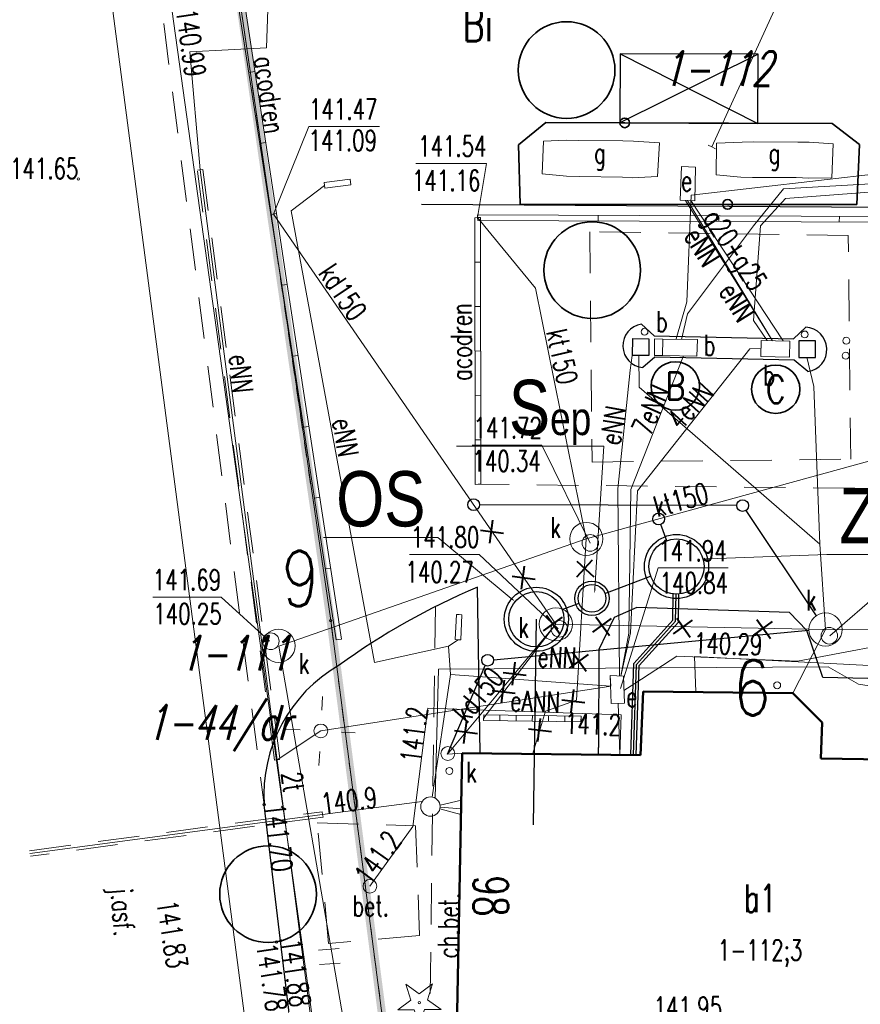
# Model space of a CAD drawing. Header units: feet. Extents: x 7588777 to 15179262, y 5780090 to 11560165.
# Tile 29 of 36: x 14139035 to 14139066, y 11498699 to 11498734. Entities that reach past the tile are written whole.
import ezdxf
from ezdxf import colors
from ezdxf.entities.mleader import LeaderData, LeaderLine
from ezdxf.enums import TextEntityAlignment as Align
from ezdxf.math import Vec2, Vec3

# ---------------------------------------------------------------- set-up
doc = ezdxf.new("R2010")
doc.units = ezdxf.units.FT
doc.header["$MEASUREMENT"] = 0
for name, pattern in [('1', [0]), ('3_EGBU_A', [0]), ('4', [2.5, 1.5, -1]), ('DASHED2', [0.375, 0.25, -0.125]), ('EGDE', [0]), ('EGUG', [1, 0.5, -0.5])]:
    doc.linetypes.add(name, pattern=pattern)
doc.layers.get('0').update_dxf_attribs({"color": 250, "linetype": 'CONTINUOUS', "lineweight": 100})
for name, color, linetype, lineweight in [('__PROJ_DR_wpusty', 7, 'CONTINUOUS', 18), ('_opis znaczniki', 7, 'CONTINUOUS', 35), ('_por', 8, 'CONTINUOUS', 25), ('_Selinar_ZZSanitarna', 42, 'CONTINUOUS', 25), ('ZZDeszczowa', 92, 'CONTINUOUS', 30), ('ZZSanitarna', 42, 'CONTINUOUS', 30)]:
    doc.layers.add(name, color=color, linetype=linetype, lineweight=lineweight)
doc.layers.add('_granica', color=7, linetype='CONTINUOUS')
for name, color, linetype, lineweight, transparency in [('Dzialki', 7, 'EGDE', 18, 0.7), ('EADTD_T_1_a', 7, 'CONTINUOUS', 25, 0.7), ('EBTPO_L_4', 7, '1', 18, 0.7), ('EBUPP_L_4', 7, '4', 18, 0.7), ('EBUTN_T_0', 7, 'CONTINUOUS', 0, 0.7), ('EGBB_E_T_0', 7, 'CONTINUOUS', 25, 0.7), ('EGBB_L_0', 7, '3_EGBU_A', 50, 0.7), ('EUZF_T_0', 54, 'CONTINUOUS', 25, 0.7), ('FUNKCJE_MZ_T_0', 7, 'CONTINUOUS', 18, 0.7), ('KAN', 42, 'CONTINUOUS', 30, 0.7), ('Numery_dzialek', 7, 'CONTINUOUS', 9, 0.7), ('Numery_uzytkow', 3, 'CONTINUOUS', 9, 0.7), ('Punkty', 7, 'CONTINUOUS', 18, 0.7), ('SDROK_T_0', 7, 'CONTINUOUS', 18, 0.7), ('SDROK_T_2', 7, 'CONTINUOUS', 18, 0.7), ('SDRPK_L_0', 7, '1', 25, 0.7), ('SDRPK_L_2', 7, '4', 18, 0.7), ('SZAPM_T_0', 7, 'CONTINUOUS', 18, 0.7), ('SZOPO_L_0', 7, 'CONTINUOUS', 35, 0.7), ('SZZPZ_T_0', 3, 'CONTINUOUS', 18, 0.7), ('SZZPZ_T_4', 3, 'CONTINUOUS', 18, 0.7), ('UEEOAN_T_0', 1, 'CONTINUOUS', 18, 0.7), ('UEEOCN_T_0', 1, 'CONTINUOUS', 18, 0.7), ('UEEOON_T_0', 1, 'CONTINUOUS', 18, 0.7), ('UEEPAN_L_0', 1, '1', 18, 0.7), ('UEEPAN_T_0', 1, 'CONTINUOUS', 18, 0.7), ('UEEPAN_T_3', 1, 'CONTINUOUS', 18, 0.7), ('UEEPBN_L_0', 1, '4', 18, 0.7), ('UEEPON_L_0', 1, '1', 18, 0.7), ('UGGOON_S_T_0', 52, 'CONTINUOUS', 18, 0.7), ('UGGPAN_S_L_0', 52, '1', 18, 0.7), ('UGGPAN_S_T_0', 52, 'CONTINUOUS', 18, 0.7), ('UGGPON_S_L_0', 52, '1', 18, 0.7), ('UINPA_L_3', 7, '1', 18, 0.7), ('UINPA_T_3', 7, 'CONTINUOUS', 18, 0.7), ('UINPO_L_4', 7, '1', 18, 0.7), ('UKKOAD_T_0', 34, 'CONTINUOUS', 18, 0.7), ('UKKOOD_T_0', 34, 'CONTINUOUS', 18, 0.7), ('UKKPAD_L_0', 34, '1', 18, 0.7), ('UKKPAD_T_0', 34, 'CONTINUOUS', 18, 0.7), ('UKKPOD_L_0', 34, '1', 18, 0.7), ('UKKPOS_L_0', 34, '1', 18, 0.7), ('UTTOC_T_0', 30, 'CONTINUOUS', 18, 0.7), ('UTTOO_T_0', 30, 'CONTINUOUS', 18, 0.7), ('UTTPO_L_0', 30, '1', 18, 0.7), ('UWWOC_T_0', 5, 'CONTINUOUS', 18, 0.7), ('UWWPO_L_0', 5, '1', 18, 0.7), ('UWWPO_L_3', 5, '1', 18, 0.7), ('Uzytki', 3, 'EGUG', 18, 0.7), ('WUKOS_T_0', 14, 'CONTINUOUS', 18, 0.7)]:
    doc.layers.add(name, color=color, linetype=linetype, lineweight=lineweight, transparency=transparency)
doc.styles.add('ISOCP', font='isocpeur.ttf')
doc.styles.add('ROMANS', font='romans.shx', dxfattribs={"width": 0.8})
doc.styles.get("Standard").update_dxf_attribs({"font": 'Simplex.SHX', "width": 0.75})

# ---------------------------------------------------------------- blocks, each defined once
blk = doc.blocks.new('GRO')
at = {"linetype": 'Continuous'}
blk.add_circle((0, 0), 0.045, dxfattribs=at)
blk = doc.blocks.new('ARM')
at = {"linetype": 'Continuous'}
blk.add_circle((0, 0), 0.125, dxfattribs=at)
blk = doc.blocks.new('BUJ')
at = {"linetype": 'Continuous'}
blk.add_circle((0, 0), 0.25, dxfattribs=at)
blk = doc.blocks.new('TRA')
at = {"linetype": 'Continuous'}
for p, q in [((-4.0125, 1.125), (-4.0125, 1.875)), ((-3.4875, 1.125), (-3.4875, 1.875)), ((3.4875, 1.125), (3.4875, 1.875)), ((4.0125, 1.125), (4.0125, 1.875)), ((-0.2625, -2.625), (-0.2625, -1.875)), ((0.2625, -2.625), (0.2625, -1.875))]:
    blk.add_line(p, q, dxfattribs=at)
blk = doc.blocks.new('DIG')
at = {"linetype": 'Continuous'}
for p, q in [((-0.3012, 0.09375), (-0.4937, 0.6621)), ((-0.4937, 0.6621), (-0.0039, 0.31545)), ((-0.0039, 0.31545), (0.4771, 0.67415)), ((0.4771, 0.67415), (0.2988, 0.1012)), ((-0.78225, -0.26495), (-0.3012, 0.09375)), ((0.2988, 0.1012), (0.7886, -0.24545)), ((-0.18225, -0.2575), (-0.78225, -0.26495)), ((0.01025, -0.82585), (-0.18225, -0.2575)), ((0.1886, -0.2529), (0.01025, -0.82585)), ((0.7886, -0.24545), (0.1886, -0.2529))]:
    blk.add_line(p, q, dxfattribs=at)
blk.add_circle((0, 0), 0.045, dxfattribs=at)
blk = doc.blocks.new('LAT')
at = {"linetype": 'Continuous'}
for p, q in [((-0.53035, 0.53035), (-0.8839, 0.8839)), ((0.53035, 0.53035), (0.8839, 0.8839)), ((-0.53035, -0.53035), (-0.8839, -0.8839)), ((0.53035, -0.53035), (0.8839, -0.8839))]:
    blk.add_line(p, q, dxfattribs=at)
blk = doc.blocks.new('SLU')
at = {"linetype": 'Continuous'}
blk.add_circle((0, 0), 0.25, dxfattribs=at)
blk = doc.blocks.new('WSP')
at = {"linetype": 'Continuous'}
blk.add_circle((0, 0), 0.045, dxfattribs=at)

msp = doc.modelspace()

# ---------------------------------------------------------------- linework, layer by layer
at = {"layer": '__PROJ_DR_wpusty', "color": 1, "linetype": 'Continuous', "lineweight": 40}
for p, q in [((14139052.3809, 11498715.5073), (14139052.4839, 11498716.3397)), ((14139052.0435, 11498715.9716), (14139052.8759, 11498715.8686)), ((14139053.5269, 11498713.8413), (14139053.6299, 11498714.6737)), ((14139055.5208, 11498714.8551), (14139056.1379, 11498714.287)), ((14139055.5251, 11498714.2811), (14139056.0932, 11498714.8982)), ((14139053.1895, 11498714.3056), (14139054.0219, 11498714.2027)), ((14139054.3222, 11498712.3327), (14139055.0019, 11498712.8242)), ((14139054.4324, 11498712.896), (14139054.9239, 11498712.2164)), ((14139056.2095, 11498712.8442), (14139056.7009, 11498712.1645)), ((14139056.0993, 11498712.2809), (14139056.7789, 11498712.7724)), ((14139059.0274, 11498712.2236), (14139059.7071, 11498712.7151)), ((14139059.1376, 11498712.7869), (14139059.629, 11498712.1072)), ((14139061.9246, 11498712.1764), (14139062.6042, 11498712.6678)), ((14139062.0348, 11498712.7396), (14139062.5262, 11498712.06)), ((14139055.2638, 11498710.9836), (14139055.9434, 11498711.4751)), ((14139055.374, 11498711.5469), (14139055.8654, 11498710.8672)), ((14139053.1936, 11498710.3653), (14139053.2966, 11498711.1977)), ((14139052.8562, 11498710.8296), (14139053.6886, 11498710.7266)), ((14139052.7986, 11498709.71), (14139052.9016, 11498710.5424)), ((14139052.4612, 11498710.1744), (14139053.2936, 11498710.0714)), ((14139055.3187, 11498709.3748), (14139055.4217, 11498710.2072)), ((14139054.9813, 11498709.8391), (14139055.8137, 11498709.7361)), ((14139051.4395, 11498708.2608), (14139051.5425, 11498709.0932)), ((14139054.1091, 11498708.3277), (14139054.2121, 11498709.1601)), ((14139051.1021, 11498708.7252), (14139051.9345, 11498708.6222)), ((14139053.7717, 11498708.792), (14139054.6041, 11498708.689))]:
    msp.add_line(p, q, dxfattribs=at)
at = {"layer": '_granica', "linetype": 'DASHED2', "ltscale": 10, "const_width": 0.3}
msp.add_lwpolyline([(14139052.529, 11498667.3824), (14139061.2705, 11498667.847), (14139086.019, 11498669.1624), (14139093.219, 11498669.0324), (14139093.289, 11498679.0924), (14139093.519, 11498687.6824), (14139092.079, 11498687.8824), (14139096.2669, 11498712.8201), (14139096.759, 11498714.6924), (14139098.479, 11498721.1724), (14139104.669, 11498740.6324), (14139107.349, 11498747.8724), (14139111.929, 11498760.5924), (14139119.339, 11498781.1924), (14139063.099, 11498773.9924), (14139059.339, 11498761.0424), (14139058.089, 11498756.7324), (14139040.519, 11498754.3124), (14139046.619, 11498712.7024)], close=True, dxfattribs=at)
at = {"layer": '_opis znaczniki'}
for centre, radius in [((14139055.1542, 11498732.6199), 1.75), ((14139056.0806, 11498725.3828), 1.75), ((14139059.0881, 11498721.1893), 0.875), ((14139062.72, 11498721.0746), 0.875), ((14139044.3535, 11498702.8033), 1.75)]:
    msp.add_circle(centre, radius, dxfattribs=at)
at = {"layer": '_por', "color": 1}
msp.add_lwpolyline([(14139057.0791, 11498730.7114), (14139062.079, 11498730.6934), (14139062.088, 11498733.1934), (14139057.088, 11498733.2114)], close=True, dxfattribs=at)
for points in [[(14139062.088, 11498733.1934), (14139057.0791, 11498730.7114)], [(14139057.088, 11498733.2114), (14139062.079, 11498730.6934)]]:
    msp.add_lwpolyline(points, dxfattribs=at)
at = {"layer": '_Selinar_ZZSanitarna', "lineweight": 30}
for centre, radius in [((14139059.1306, 11498714.6579), 1.16), ((14139059.1306, 11498714.6579), 1), ((14139054.0593, 11498712.7502), 1.16), ((14139056.0726, 11498713.5075), 0.625), ((14139056.0726, 11498713.5075), 0.5), ((14139054.0593, 11498712.7502), 1)]:
    msp.add_circle(centre, radius, dxfattribs=at)
at = {"layer": 'Dzialki'}
for p, q in [((14139040.519, 11498754.3124), (14139046.619, 11498712.7024)), ((14139046.619, 11498712.7024), (14139052.529, 11498667.3824))]:
    msp.add_line(p, q, dxfattribs=at)
at = {"layer": 'EBTPO_L_4', "linetype": '1'}
for p, q in [((14139046.3781, 11498728.5496), (14139047.3238, 11498728.6694)), ((14139046.4065, 11498728.3506), (14139046.3781, 11498728.5496)), ((14139047.3522, 11498728.4704), (14139046.4065, 11498728.3506)), ((14139047.3522, 11498728.4704), (14139047.3238, 11498728.6694)), ((14139051.1672, 11498712.9281), (14139051.1254, 11498712.0157)), ((14139051.2675, 11498712.9224), (14139051.1672, 11498712.9281)), ((14139051.3678, 11498712.9166), (14139051.2675, 11498712.9224)), ((14139051.2675, 11498712.9224), (14139051.3678, 11498712.9166)), ((14139051.326, 11498712.0041), (14139051.3678, 11498712.9166)), ((14139051.1254, 11498712.0157), (14139051.2257, 11498712.0099)), ((14139051.2257, 11498712.0099), (14139051.1254, 11498712.0157)), ((14139051.2257, 11498712.0099), (14139051.326, 11498712.0041))]:
    msp.add_line(p, q, dxfattribs=at)
at = {"layer": 'EBUPP_L_4', "linetype": '4'}
for p, q in [((14139065.3433, 11498726.6337), (14139055.9902, 11498726.7714)), ((14139055.9902, 11498726.7714), (14139056.0798, 11498718.4386)), ((14139065.4328, 11498718.5411), (14139065.3433, 11498726.6337)), ((14139056.0798, 11498718.4386), (14139065.4328, 11498718.5411))]:
    msp.add_line(p, q, dxfattribs=at)
at = {"layer": 'EGBB_L_0', "linetype": '3_EGBU_A'}
for p, q in [((14139057.9294, 11498710.1396), (14139057.8261, 11498707.8335)), ((14139063.3363, 11498710.0764), (14139057.9294, 11498710.1396)), ((14139064.4014, 11498709.0203), (14139063.3363, 11498710.0764)), ((14139064.3565, 11498707.7073), (14139064.4014, 11498709.0203)), ((14139051.3781, 11498707.903), (14139051.161, 11498696.8652)), ((14139057.8261, 11498707.8335), (14139051.3781, 11498707.903)), ((14139073.2483, 11498707.5903), (14139064.3565, 11498707.7073))]:
    msp.add_line(p, q, dxfattribs=at)
at = {"layer": 'KAN', "linetype": 'Continuous', "lineweight": 30}
for p, q in [((14139058.7786, 11498715.5939), (14139058.5583, 11498716.1794)), ((14139056.5406, 11498713.6836), (14139058.1947, 11498714.3058)), ((14139054.9953, 11498713.1023), (14139055.6046, 11498713.3315)), ((14139053.959, 11498705.3146), (14139054.0593, 11498712.7502))]:
    msp.add_line(p, q, dxfattribs=at)
at = {"layer": 'KAN', "color": 7, "linetype": 'Continuous', "lineweight": 30}
for points in [[(14139057.4763, 11498707.8395), (14139057.5876, 11498711.1541), (14139058.9993, 11498712.7181), (14139059.0145, 11498713.6597)], [(14139057.5762, 11498707.8362), (14139057.6863, 11498711.1142), (14139059.0987, 11498712.679), (14139059.1145, 11498713.658)], [(14139057.6762, 11498707.8328), (14139057.785, 11498711.0743), (14139059.198, 11498712.6398), (14139059.2145, 11498713.6564)]]:
    msp.add_lwpolyline(points, dxfattribs=at)
at = {"layer": 'KAN', "linetype": 'Continuous', "lineweight": 30}
msp.add_circle((14139058.4835, 11498716.3783), 0.2125, dxfattribs=at)
at = {"layer": 'SDRPK_L_0', "linetype": '1'}
for p, q in [((14139090.1669, 11498727.4858), (14139049.9041, 11498727.7569)), ((14139057.8619, 11498723.4273), (14139058.32, 11498723.0062)), ((14139063.3685, 11498722.8979), (14139063.8112, 11498723.3168)), ((14139057.5337, 11498722.9031), (14139057.5293, 11498722.2925)), ((14139057.5337, 11498722.9031), (14139058.1344, 11498722.8983)), ((14139058.1344, 11498722.8983), (14139058.1295, 11498722.2977)), ((14139058.32, 11498723.0062), (14139063.3685, 11498722.8979)), ((14139063.5616, 11498722.826), (14139063.5568, 11498722.2253)), ((14139063.5616, 11498722.826), (14139063.5568, 11498722.2253)), ((14139064.1623, 11498722.8212), (14139063.5616, 11498722.826)), ((14139064.1575, 11498722.2205), (14139064.1623, 11498722.8212)), ((14139058.1295, 11498722.2977), (14139057.5293, 11498722.2925)), ((14139058.3423, 11498722.2365), (14139057.9178, 11498721.8584)), ((14139063.3908, 11498722.1282), (14139058.3423, 11498722.2365)), ((14139063.8887, 11498721.7088), (14139063.3908, 11498722.1282)), ((14139063.5568, 11498722.2253), (14139064.1575, 11498722.2205)), ((14139052.0287, 11498707.9003), (14139051.9265, 11498713.9108)), ((14139057.692, 11498713.1721), (14139056.8763, 11498712.8176)), ((14139063.2238, 11498712.994), (14139057.692, 11498713.1721)), ((14139056.8763, 11498712.8176), (14139056.3147, 11498711.6531)), ((14139063.8517, 11498712.3398), (14139063.2238, 11498712.994)), ((14139064.4234, 11498710.6425), (14139063.8517, 11498712.3398)), ((14139056.3147, 11498711.6531), (14139056.3033, 11498708.1098)), ((14139071.6856, 11498710.487), (14139064.4234, 11498710.6425)), ((14139056.3042, 11498707.8496), (14139056.3033, 11498708.1098)), ((14139045.6564, 11498694.012), (14139044.2106, 11498706.0408))]:
    msp.add_line(p, q, dxfattribs=at)
for centre, radius, start, end in [((14139057.9784, 11498722.646), 0.7899, 98.47432, 265.60365), ((14139063.7604, 11498722.5085), 0.8099, 279.11763, 86.40224), ((14139061.8965, 11498690.378), 25.5577, 112.96058, 125.87012), ((14139049.6294, 11498706.3828), 5.4295, 119.92213, 183.61071)]:
    msp.add_arc(centre, radius, start, end, dxfattribs=at)
at = {"layer": 'SDRPK_L_2', "linetype": '4'}
for p, q in [((14139040.2577, 11498736.7893), (14139044.2106, 11498706.0408)), ((14139068.0802, 11498717.4613), (14139051.9503, 11498717.6347)), ((14139050.4049, 11498713.2064), (14139050.1398, 11498693.4654)), ((14139046.5429, 11498701.0247), (14139046.1298, 11498705.3808)), ((14139046.1298, 11498705.3808), (14139049.6868, 11498705.28)), ((14139049.6868, 11498705.28), (14139049.8338, 11498701.303)), ((14139049.8338, 11498701.303), (14139046.5429, 11498701.0247))]:
    msp.add_line(p, q, dxfattribs=at)
at = {"layer": 'SZOPO_L_0'}
for p, q in [((14139054.399, 11498730.7224), (14139053.419, 11498729.9124)), ((14139057.2591, 11498730.7114), (14139054.399, 11498730.7224)), ((14139064.759, 11498730.6824), (14139057.2591, 11498730.7114)), ((14139065.749, 11498729.9224), (14139064.759, 11498730.6824)), ((14139053.419, 11498729.9124), (14139053.479, 11498727.7724)), ((14139065.659, 11498727.7524), (14139065.749, 11498729.9224)), ((14139053.479, 11498727.7724), (14139060.979, 11498727.7601)), ((14139060.979, 11498727.7601), (14139065.659, 11498727.7524))]:
    msp.add_line(p, q, dxfattribs=at)
for centre in [(14139057.2591, 11498730.7114), (14139060.979, 11498727.7601)]:
    msp.add_circle(centre, 0.175, dxfattribs=at)
at = {"layer": 'UEEOAN_T_0', "linetype": 'Continuous'}
for p, q in [((14139057.1043, 11498710.2451), (14139058.472, 11498714.6061)), ((14139058.472, 11498714.6061), (14139060.9962, 11498714.6061))]:
    msp.add_line(p, q, dxfattribs=at)
at = {"layer": 'UEEPAN_L_0', "linetype": '1'}
for p, q in [((14139059.265, 11498727.9097), (14139059.3137, 11498729.1328)), ((14139059.3137, 11498729.1328), (14139059.8153, 11498729.1038)), ((14139059.8153, 11498729.1038), (14139059.7962, 11498727.892)), ((14139059.7962, 11498727.892), (14139059.265, 11498727.9097))]:
    msp.add_line(p, q, dxfattribs=at)
at = {"layer": 'UEEPBN_L_0', "linetype": '4'}
for p, q in [((14139041.8952, 11498729.0119), (14139041.7957, 11498728.9977)), ((14139044.5835, 11498707.6478), (14139041.7957, 11498728.9977)), ((14139041.8952, 11498729.0119), (14139041.9947, 11498729.0261)), ((14139041.9947, 11498729.0261), (14139041.8952, 11498729.0119)), ((14139041.9947, 11498729.0261), (14139044.7825, 11498707.6761)), ((14139044.683, 11498707.6619), (14139044.5835, 11498707.6478)), ((14139044.5835, 11498707.6478), (14139044.683, 11498707.6619)), ((14139044.683, 11498707.6619), (14139044.7825, 11498707.6761)), ((14139035.724, 11498704.3735), (14139046.3129, 11498705.7888)), ((14139046.327, 11498705.6894), (14139046.3129, 11498705.7888)), ((14139046.327, 11498705.6894), (14139046.3412, 11498705.5899)), ((14139046.3412, 11498705.5899), (14139035.7523, 11498704.1745))]:
    msp.add_line(p, q, dxfattribs=at)
at = {"layer": 'UEEPON_L_0', "linetype": '1'}
for p, q in [((14139044.2919, 11498733.4259), (14139044.3439, 11498734.8092)), ((14139044.2919, 11498733.4259), (14139041.5159, 11498733.2794)), ((14139041.5159, 11498733.2794), (14139041.8952, 11498729.0119)), ((14139059.6575, 11498728.0964), (14139072.0376, 11498729.5169)), ((14139046.8399, 11498691.0893), (14139041.8952, 11498729.0119)), ((14139045.19, 11498727.5289), (14139046.3923, 11498728.4501)), ((14139059.4548, 11498727.9034), (14139062.6068, 11498722.8283)), ((14139059.5093, 11498724.2371), (14139059.6575, 11498728.0964)), ((14139062.6024, 11498722.8284), (14139059.5321, 11498727.9008)), ((14139048.1981, 11498711.1822), (14139045.19, 11498727.5289)), ((14139059.1151, 11498722.8995), (14139059.5093, 11498724.2371)), ((14139061.7826, 11498722.5311), (14139057.7248, 11498717.3968)), ((14139061.7826, 11498722.5311), (14139062.1922, 11498722.5483)), ((14139057.4512, 11498721.7688), (14139057.5293, 11498722.2925)), ((14139059.3813, 11498722.2802), (14139057.4825, 11498717.4467)), ((14139057.0113, 11498717.4669), (14139057.4512, 11498721.7688)), ((14139057.0655, 11498710.6938), (14139057.0113, 11498717.4669)), ((14139057.4105, 11498712.2495), (14139057.4825, 11498717.4467)), ((14139057.7248, 11498717.3968), (14139057.47, 11498712.262)), ((14139063.5078, 11498711.2345), (14139085.3334, 11498715.3234)), ((14139057.47, 11498712.262), (14139057.1154, 11498710.6959)), ((14139057.4105, 11498712.2495), (14139057.1154, 11498710.6959)), ((14139050.8853, 11498711.7754), (14139048.1981, 11498711.1822)), ((14139050.8853, 11498711.7754), (14139051.2257, 11498712.0099)), ((14139050.9585, 11498710.7477), (14139050.8853, 11498711.7754)), ((14139059.137, 11498711.4113), (14139057.6271, 11498710.4272)), ((14139059.137, 11498711.4113), (14139063.5078, 11498711.2345)), ((14139064.6172, 11498711.0309), (14139050.5201, 11498710.9394)), ((14139065.7143, 11498710.4064), (14139064.6172, 11498711.0309)), ((14139050.9585, 11498710.7477), (14139050.2938, 11498706.3163)), ((14139050.5201, 11498710.9394), (14139050.3954, 11498706.2805)), ((14139056.7505, 11498710.3303), (14139050.9585, 11498710.7477)), ((14139056.7669, 11498709.7005), (14139056.7346, 11498710.71)), ((14139056.7346, 11498710.71), (14139057.2158, 11498710.6901)), ((14139056.7346, 11498710.71), (14139056.7505, 11498710.3303)), ((14139057.2158, 11498710.6901), (14139057.2465, 11498709.7207)), ((14139046.2603, 11498708.709), (14139056.7505, 11498710.3303)), ((14139057.2276, 11498710.1702), (14139057.6271, 11498710.4272)), ((14139074.6507, 11498708.9902), (14139065.7143, 11498710.4064)), ((14139057.2465, 11498709.7207), (14139056.7669, 11498709.7005)), ((14139057.0167, 11498709.711), (14139057.0751, 11498707.842)), ((14139049.5878, 11498705.2558), (14139050.1388, 11498709.5323)), ((14139050.1388, 11498709.5323), (14139057.1342, 11498709.2956)), ((14139057.1342, 11498709.2956), (14139057.0752, 11498707.8416)), ((14139046.2603, 11498708.709), (14139044.683, 11498707.6619)), ((14139049.9305, 11498706.1509), (14139046.327, 11498705.6894)), ((14139051.3495, 11498706.2005), (14139050.5762, 11498706.0279)), ((14139046.327, 11498705.6894), (14139035.7381, 11498704.274)), ((14139051.3309, 11498705.6893), (14139050.572, 11498705.8876)), ((14139051.3425, 11498705.8899), (14139050.5795, 11498705.948)), ((14139048.0375, 11498703.0891), (14139049.5878, 11498705.2558))]:
    msp.add_line(p, q, dxfattribs=at)
msp.add_circle((14139050.2282, 11498705.9732), 0.35, dxfattribs=at)
at = {"layer": 'UGGPAN_S_L_0', "linetype": '1'}
for p, q in [((14139054.2708, 11498728.871), (14139054.3212, 11498730.054)), ((14139054.3212, 11498730.054), (14139055.1504, 11498730.0888)), ((14139055.1504, 11498730.0888), (14139055.5912, 11498730.0773)), ((14139055.5912, 11498730.0773), (14139057.193, 11498730.0645)), ((14139057.193, 11498730.0645), (14139057.5739, 11498730.0505)), ((14139057.5739, 11498730.0505), (14139058.5172, 11498729.99)), ((14139058.5172, 11498729.99), (14139058.4484, 11498728.7662)), ((14139060.5676, 11498728.8251), (14139060.5793, 11498729.9765)), ((14139060.5793, 11498729.9765), (14139061.5084, 11498730.0155)), ((14139061.5084, 11498730.0155), (14139061.9184, 11498730.0227)), ((14139061.9184, 11498730.0227), (14139063.5202, 11498730.0099)), ((14139063.5202, 11498730.0099), (14139063.9307, 11498730.0071)), ((14139063.9307, 11498730.0071), (14139064.8036, 11498729.9537)), ((14139064.8036, 11498729.9537), (14139064.7453, 11498728.7203)), ((14139055.155, 11498728.788), (14139054.2708, 11498728.871)), ((14139061.4618, 11498728.7426), (14139060.5676, 11498728.8251)), ((14139055.6162, 11498728.7673), (14139055.155, 11498728.788)), ((14139057.1784, 11498728.7429), (14139055.6162, 11498728.7673)), ((14139057.5293, 11498728.7276), (14139057.1784, 11498728.7429)), ((14139058.4484, 11498728.7662), (14139057.5293, 11498728.7276)), ((14139061.8826, 11498728.7302), (14139061.4618, 11498728.7426)), ((14139063.4636, 11498728.7365), (14139061.8826, 11498728.7302)), ((14139063.9148, 11498728.7155), (14139063.4636, 11498728.7365)), ((14139064.7453, 11498728.7203), (14139063.9148, 11498728.7155))]:
    msp.add_line(p, q, dxfattribs=at)
at = {"layer": 'UGGPON_S_L_0', "linetype": '1'}
msp.add_line((14139062.9896, 11498722.8184), (14139059.6449, 11498727.8971), dxfattribs=at)
at = {"layer": 'UINPA_L_3', "linetype": '1'}
for p, q in [((14139058.3346, 11498722.8967), (14139058.3298, 11498722.2961)), ((14139058.3346, 11498722.8967), (14139058.6351, 11498722.8893)), ((14139058.6351, 11498722.8893), (14139058.6303, 11498722.2887)), ((14139058.6351, 11498722.8893), (14139059.8868, 11498722.8718)), ((14139059.8868, 11498722.8718), (14139059.872, 11498722.2707)), ((14139062.1844, 11498722.2577), (14139062.2, 11498722.8389)), ((14139062.2, 11498722.8389), (14139063.2314, 11498722.8121)), ((14139063.2314, 11498722.8121), (14139063.2163, 11498722.231)), ((14139058.6303, 11498722.2887), (14139058.3298, 11498722.2961)), ((14139059.872, 11498722.2707), (14139058.6303, 11498722.2887)), ((14139063.2163, 11498722.231), (14139062.1844, 11498722.2577))]:
    msp.add_line(p, q, dxfattribs=at)
at = {"layer": 'UINPO_L_4', "linetype": '1'}
for p, q in [((14139063.0004, 11498728.3268), (14139070.6479, 11498728.768)), ((14139070.767, 11498728.5528), (14139063.075, 11498727.9796)), ((14139061.9161, 11498726.9802), (14139063.0004, 11498728.3268)), ((14139063.075, 11498727.9796), (14139062.1658, 11498726.9907)), ((14139059.5277, 11498723.7975), (14139061.9161, 11498726.9802)), ((14139062.1658, 11498726.9907), (14139061.9196, 11498723.5577)), ((14139059.5277, 11498723.7975), (14139059.3161, 11498722.8779)), ((14139061.9196, 11498723.5577), (14139062.4091, 11498722.8334))]:
    msp.add_line(p, q, dxfattribs=at)
at = {"layer": 'UKKOAD_T_0', "linetype": 'Continuous'}
for p, q in [((14139044.5544, 11498727.4122), (14139045.8321, 11498730.5785)), ((14139045.8321, 11498730.5785), (14139048.3835, 11498730.5785)), ((14139049.7044, 11498729.2451), (14139052.2558, 11498729.2451)), ((14139051.9356, 11498727.2818), (14139052.2558, 11498729.2451)), ((14139051.7379, 11498719.053), (14139054.2621, 11498719.053)), ((14139056.0129, 11498715.5035), (14139054.2621, 11498719.053)), ((14139049.4722, 11498715.0949), (14139051.9964, 11498715.0949)), ((14139054.8521, 11498712.4023), (14139051.9964, 11498715.0949)), ((14139064.6802, 11498712.1544), (14139067.1045, 11498714.2502)), ((14139040.1839, 11498713.5517), (14139042.6539, 11498713.5517)), ((14139044.4023, 11498711.9636), (14139042.6539, 11498713.5517))]:
    msp.add_line(p, q, dxfattribs=at)
at = {"layer": 'UKKPAD_L_0', "linetype": '1'}
for p, q in [((14139044.4549, 11498727.398), (14139042.9827, 11498736.8891)), ((14139044.6539, 11498727.4264), (14139043.2178, 11498736.9247)), ((14139043.8766, 11498732.5675), (14139043.6583, 11498732.5336)), ((14139044.2652, 11498729.9969), (14139044.0568, 11498729.9646)), ((14139044.6539, 11498727.4264), (14139044.4549, 11498727.398)), ((14139044.5544, 11498727.4122), (14139044.4549, 11498727.398)), ((14139044.4549, 11498727.398), (14139044.5544, 11498727.4122)), ((14139044.8528, 11498724.8327), (14139044.4549, 11498727.398)), ((14139044.5544, 11498727.4122), (14139044.6539, 11498727.4264)), ((14139045.0418, 11498724.8606), (14139044.6539, 11498727.4264)), ((14139051.8357, 11498727.2776), (14139052.0355, 11498727.2859)), ((14139051.9356, 11498727.2818), (14139051.8357, 11498727.2776)), ((14139051.8357, 11498727.2776), (14139051.9356, 11498727.2818)), ((14139051.8504, 11498717.6305), (14139051.8357, 11498727.2776)), ((14139051.9314, 11498727.3817), (14139051.9356, 11498727.2818)), ((14139078.1066, 11498727.2697), (14139051.9314, 11498727.3817)), ((14139051.9314, 11498727.3817), (14139051.9398, 11498727.1818)), ((14139051.9356, 11498727.2818), (14139052.0355, 11498727.2859)), ((14139051.9356, 11498727.2818), (14139051.9398, 11498727.1818)), ((14139051.9398, 11498727.1818), (14139078.115, 11498727.0699)), ((14139052.0355, 11498727.2859), (14139052.0502, 11498717.6389)), ((14139056.2939, 11498727.1645), (14139056.2956, 11498727.3647)), ((14139060.6581, 11498727.1476), (14139060.6597, 11498727.3478)), ((14139065.0222, 11498727.1307), (14139065.0242, 11498727.3209)), ((14139051.8429, 11498725.6766), (14139052.0331, 11498725.6746)), ((14139045.0418, 11498724.8606), (14139044.8528, 11498724.8327)), ((14139044.8528, 11498724.8327), (14139046.8125, 11498712.0047)), ((14139047.0115, 11498712.0331), (14139045.0418, 11498724.8606)), ((14139051.8405, 11498724.0652), (14139052.0407, 11498724.0636)), ((14139051.8481, 11498722.4543), (14139052.0379, 11498722.4622)), ((14139045.4397, 11498722.2953), (14139045.2408, 11498722.2669)), ((14139051.8452, 11498720.8529), (14139052.0455, 11498720.8513)), ((14139045.8277, 11498719.7295), (14139045.6387, 11498719.7016)), ((14139051.8528, 11498719.2419), (14139052.0431, 11498719.2399)), ((14139052.0502, 11498717.6389), (14139051.8504, 11498717.6305)), ((14139051.9503, 11498717.6347), (14139051.8504, 11498717.6305)), ((14139051.8504, 11498717.6305), (14139051.9503, 11498717.6347)), ((14139051.9503, 11498717.6347), (14139052.0502, 11498717.6389)), ((14139046.2256, 11498717.1642), (14139046.0266, 11498717.1358)), ((14139046.6135, 11498714.5984), (14139046.4246, 11498714.5705)), ((14139046.8125, 11498712.0047), (14139047.0115, 11498712.0331)), ((14139046.912, 11498712.0189), (14139046.8125, 11498712.0047)), ((14139046.8125, 11498712.0047), (14139046.912, 11498712.0189)), ((14139046.912, 11498712.0189), (14139047.0115, 11498712.0331)), ((14139052.1491, 11498709.0863), (14139052.1607, 11498709.2869)), ((14139052.1549, 11498709.1866), (14139052.1607, 11498709.2869)), ((14139052.1607, 11498709.2869), (14139052.1549, 11498709.1866)), ((14139052.1607, 11498709.2869), (14139055.6852, 11498709.2448)), ((14139052.7398, 11498709.0811), (14139052.7414, 11498709.2813)), ((14139053.3304, 11498709.0759), (14139053.332, 11498709.2761)), ((14139053.9111, 11498709.0702), (14139053.9231, 11498709.2609)), ((14139054.5022, 11498709.055), (14139054.5038, 11498709.2552)), ((14139055.0929, 11498709.0498), (14139055.0945, 11498709.25)), ((14139055.6852, 11498709.2448), (14139055.6736, 11498709.0441)), ((14139055.6794, 11498709.1445), (14139055.6852, 11498709.2448)), ((14139055.6852, 11498709.2448), (14139055.6794, 11498709.1445)), ((14139052.1549, 11498709.1866), (14139052.1491, 11498709.0863)), ((14139055.6736, 11498709.0441), (14139052.1491, 11498709.0863)), ((14139055.6794, 11498709.1445), (14139055.6736, 11498709.0441))]:
    msp.add_line(p, q, dxfattribs=at)
for centre, radius in [((14139055.8663, 11498715.6575), 0.5999), ((14139056.0125, 11498715.5135), 0.3), ((14139054.765, 11498712.5688), 0.5999), ((14139064.5207, 11498712.3779), 0.5999), ((14139054.8921, 11498712.404), 0.3), ((14139064.6602, 11498712.1536), 0.3), ((14139044.73, 11498711.7872), 0.5999), ((14139044.4527, 11498711.9557), 0.3), ((14139050.8582, 11498707.8912), 0.25)]:
    msp.add_circle(centre, radius, dxfattribs=at)
at = {"layer": 'UKKPOD_L_0', "linetype": '1'}
for p, q in [((14139054.765, 11498712.5688), (14139044.5544, 11498727.4122)), ((14139052.4103, 11498726.7012), (14139051.9356, 11498727.2818)), ((14139054.0344, 11498724.7278), (14139052.4103, 11498726.7012)), ((14139054.0344, 11498724.7278), (14139055.8663, 11498715.6575)), ((14139057.7695, 11498722.2925), (14139057.7778, 11498721.142)), ((14139063.847, 11498722.2275), (14139064.1016, 11498721.1673)), ((14139064.3211, 11498715.462), (14139057.7778, 11498721.142)), ((14139064.3211, 11498715.462), (14139064.1016, 11498721.1673)), ((14139069.8853, 11498719.5186), (14139055.8663, 11498715.6575)), ((14139055.8663, 11498715.6575), (14139044.7404, 11498711.7776)), ((14139055.8663, 11498715.6575), (14139055.5106, 11498709.8279)), ((14139064.5207, 11498712.3779), (14139064.3211, 11498715.462)), ((14139054.765, 11498712.5688), (14139050.8491, 11498707.8708)), ((14139054.765, 11498712.5688), (14139052.1549, 11498709.1866)), ((14139054.765, 11498712.5688), (14139064.5207, 11498712.3779)), ((14139064.5207, 11498712.3779), (14139063.3363, 11498710.0764)), ((14139064.5207, 11498712.3779), (14139081.6783, 11498712.2777)), ((14139044.7404, 11498711.7776), (14139048.6262, 11498689.3028)), ((14139055.5106, 11498709.8279), (14139054.3964, 11498709.4309)), ((14139054.3964, 11498709.4309), (14139053.9219, 11498707.8597)), ((14139050.8491, 11498707.8708), (14139051.3781, 11498707.903))]:
    msp.add_line(p, q, dxfattribs=at)
at = {"layer": 'UKKPOS_L_0', "linetype": '1'}
msp.add_line((14139046.048, 11498679.0254), (14139038.654, 11498735.3564), dxfattribs=at)
at = {"layer": 'UTTPO_L_0', "linetype": '1'}
msp.add_line((14139046.2405, 11498696.3083), (14139040.8706, 11498734.8235), dxfattribs=at)
at = {"layer": 'UWWPO_L_0', "linetype": '1'}
for p, q in [((14139060.2722, 11498729.9036), (14139060.405, 11498729.8391)), ((14139060.405, 11498729.8391), (14139060.5378, 11498729.7746)), ((14139081.9932, 11498710.2593), (14139059.7776, 11498711.4082)), ((14139059.8317, 11498710.1194), (14139059.7776, 11498711.4082))]:
    msp.add_line(p, q, dxfattribs=at)
at = {"layer": 'UWWPO_L_3', "linetype": '1'}
msp.add_line((14139060.405, 11498729.8391), (14139065.8231, 11498741.6658), dxfattribs=at)
at = {"layer": 'Uzytki'}
for p, q in [((14139046.619, 11498712.7024), (14139040.519, 11498754.3124)), ((14139052.529, 11498667.3824), (14139046.619, 11498712.7024))]:
    msp.add_line(p, q, dxfattribs=at)
at = {"layer": 'ZZDeszczowa'}
for p, q in [((14139061.3104, 11498716.8654), (14139052.0014, 11498716.8935)), ((14139061.6409, 11498716.688), (14139064.1874, 11498712.8768)), ((14139052.5084, 11498711.2883), (14139063.9209, 11498712.3616)), ((14139050.8491, 11498707.8708), (14139052.2136, 11498711.0729))]:
    msp.add_line(p, q, dxfattribs=at)
for centre in [(14139051.7889, 11498716.8953), (14139061.5229, 11498716.8647), (14139052.2969, 11498711.2684)]:
    msp.add_circle(centre, 0.2125, dxfattribs=at)

# ---------------------------------------------------------------- block references
at = {"layer": 'Punkty'}
msp.add_blockref('GRO', (14139046.619, 11498712.7024), dxfattribs=at)
at = {"layer": 'SDROK_T_0'}
for p in [(14139057.9736, 11498723.1518), (14139063.7722, 11498723.055), (14139062.7738, 11498710.3631), (14139050.9146, 11498707.2631)]:
    msp.add_blockref('ARM', p, dxfattribs=at)
at = {"layer": 'SZAPM_T_0'}
msp.add_blockref('BUJ', (14139048.0375, 11498703.0891), dxfattribs=at)
at = {"layer": 'SZZPZ_T_0'}
msp.add_blockref('DIG', (14139049.8254, 11498698.8807), dxfattribs=at)
at = {"layer": 'SZZPZ_T_4', "rotation": 94.28394860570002}
msp.add_blockref('TRA', (14139048.3466, 11498696.9171), dxfattribs=at)
at = {"layer": 'UEEPAN_T_0', "rotation": 41.93445548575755}
msp.add_blockref('LAT', (14139046.2603, 11498708.709), dxfattribs=at)
at = {"layer": 'UEEPAN_T_0'}
msp.add_blockref('SLU', (14139046.2603, 11498708.709), dxfattribs=at)
at = {"layer": 'UINPA_T_3'}
for p in [(14139065.2729, 11498722.8278), (14139065.2556, 11498722.2866)]:
    msp.add_blockref('ARM', p, dxfattribs=at)
at = {"layer": 'WUKOS_T_0'}
for p in [(14139037.489, 11498728.6824), (14139044.2106, 11498706.0408), (14139044.6593, 11498701.0757), (14139044.8074, 11498701.122)]:
    msp.add_blockref('WSP', p, dxfattribs=at)

# ---------------------------------------------------------------- texts
at = {"layer": '_opis znaczniki', "attachment_point": 5, "style": 'ROMANS'}
for s, insert, char_height, width in [('B', (14139059.0881, 11498721.1893), 1, 14.221026), ('C', (14139062.72, 11498721.0746), 1, 14.221026), ('9', (14139045.5239, 11498714.2272), 2, 28.442053), ('6', (14139061.8568, 11498710.2685), 2, 28.442053)]:
    msp.add_mtext(s, dxfattribs=dict(at, insert=insert, char_height=char_height, width=width))
at = {"layer": 'EADTD_T_1_a', "width": 0.7}
msp.add_text('98', height=1.25, rotation=270, dxfattribs=at).set_placement((14139052.4099, 11498702.738), align=Align.MIDDLE)
at = {"layer": 'EBUTN_T_0', "width": 0.7}
msp.add_text('1-112;3', height=0.75, dxfattribs=at).set_placement((14139062.1538, 11498701.1545), align=Align.TOP_CENTER)
at = {"layer": 'EGBB_E_T_0', "width": 0.7}
msp.add_text('h1', height=1, dxfattribs=at).set_placement((14139062.1538, 11498702.6545), align=Align.MIDDLE)
at = {"layer": 'EUZF_T_0', "width": 0.7}
msp.add_text('Bi', height=1.25, dxfattribs=at).set_placement((14139051.3987, 11498734.9113), align=Align.TOP_LEFT)
at = {"layer": 'FUNKCJE_MZ_T_0', "width": 0.7}
msp.add_text('u1', height=1, dxfattribs=at).set_placement((14139062.1538, 11498702.6545), align=Align.MIDDLE)
at = {"layer": 'Numery_dzialek', "oblique": 15, "width": 0.7}
for s, p in [('1-112', (14139058.6185, 11498733.2969)), ('1-111', (14139041.151, 11498712.1471))]:
    msp.add_text(s, height=1.25, dxfattribs=at).set_placement(p, align=Align.TOP_LEFT)
at = {"layer": 'Numery_uzytkow', "oblique": 15, "width": 0.7}
msp.add_text('1-44/dr', height=1.25, dxfattribs=at).set_placement((14139039.929, 11498709.6424), align=Align.TOP_LEFT)
at = {"layer": 'SDROK_T_0', "width": 0.7}
msp.add_text('j.asf.', height=0.75, rotation=274.14398, dxfattribs=at).set_placement((14139038.6622, 11498703.0101))
at = {"layer": 'SDROK_T_2', "width": 0.7}
msp.add_text('bet.', height=0.75, dxfattribs=at).set_placement((14139047.3999, 11498702.0062))
msp.add_text('ch.bet.', height=0.75, rotation=88.87302, dxfattribs=at).set_placement((14139051.2319, 11498700.4716))
at = {"layer": 'UEEOAN_T_0', "width": 0.7}
for s, p in [('141.94', (14139058.472, 11498714.8561)), ('141.95', (14139058.3049, 11498698.336))]:
    msp.add_text(s, height=0.75, dxfattribs=at).set_placement(p)
msp.add_text('140.84', height=0.75, dxfattribs=at).set_placement((14139058.5196, 11498714.4378), align=Align.TOP_LEFT)
at = {"layer": 'UEEOCN_T_0', "width": 0.7}
msp.add_text('141.2', height=0.75, rotation=82.65779, dxfattribs=at).set_placement((14139050.1388, 11498709.5323), align=Align.RIGHT)
msp.add_text('141.2', height=0.75, rotation=358.06198, dxfattribs=at).set_placement((14139057.1342, 11498709.2956), align=Align.TOP_RIGHT)
for s, rotation, p in [('140.9', 7.29895, (14139046.327, 11498705.6894)), ('141.2', 54.41624, (14139048.0375, 11498703.0891))]:
    msp.add_text(s, height=0.75, rotation=rotation, dxfattribs=at).set_placement(p)
at = {"layer": 'UEEOON_T_0', "width": 0.7}
for rotation, p in [(301.84391, (14139060.0095, 11498727.0102)), (301.18591, (14139061.2818, 11498725.0101))]:
    msp.add_text('eNN', height=0.75, rotation=rotation, dxfattribs=at).set_placement(p, align=Align.TOP_LEFT)
for s, rotation, p in [('eNN', 275.39396, (14139042.938, 11498722.2903)), ('4eNN', 47.40443, (14139059.2855, 11498719.554)), ('7eNN', 66.17428, (14139058.1738, 11498719.3372)), ('eNN', 80.51412, (14139057.0862, 11498719.0213)), ('eNN', 279.42392, (14139046.6693, 11498719.945)), ('eNN', 357.64418, (14139054.0891, 11498711.0292)), ('eANN', 358.06198, (14139053.1085, 11498709.4318))]:
    msp.add_text(s, height=0.75, rotation=rotation, dxfattribs=at).set_placement(p)
at = {"layer": 'UEEPAN_T_0', "width": 0.7}
msp.add_text('e', height=0.75, dxfattribs=at).set_placement((14139059.2945, 11498728.2411))
at = {"layer": 'UEEPAN_T_3', "width": 0.7}
msp.add_text('e', height=0.75, dxfattribs=at).set_placement((14139057.3101, 11498709.5772))
at = {"layer": 'UGGOON_S_T_0', "width": 0.7}
msp.add_text('g20+g25', height=0.75, rotation=303.36851, dxfattribs=at).set_placement((14139060.0587, 11498727.2687))
at = {"layer": 'UGGPAN_S_T_0', "width": 0.7}
for p in [(14139056.1433, 11498729.2493), (14139062.4591, 11498729.2377)]:
    msp.add_text('g', height=0.75, dxfattribs=at).set_placement(p)
at = {"layer": 'UINPA_T_3', "width": 0.7}
for p in [(14139058.384, 11498723.149), (14139060.1114, 11498722.2908), (14139062.2631, 11498721.2079)]:
    msp.add_text('b', height=0.75, dxfattribs=at).set_placement(p)
at = {"layer": 'UKKOAD_T_0', "width": 0.7}
msp.add_text('141.47', height=0.75, dxfattribs=at).set_placement((14139045.8321, 11498730.8285))
msp.add_text('141.09', height=0.75, dxfattribs=at).set_placement((14139045.818, 11498730.4476), align=Align.TOP_LEFT)
for s, p in [('141.54', (14139052.2558, 11498729.4951)), ('141.72', (14139054.2621, 11498719.303)), ('141.80', (14139051.9964, 11498715.3449)), ('141.69', (14139042.6539, 11498713.8017))]:
    msp.add_text(s, height=0.75, dxfattribs=at).set_placement(p, align=Align.RIGHT)
for s, p in [('141.16', (14139052.0349, 11498729.0028)), ('140.34', (14139054.2211, 11498718.851)), ('140.27', (14139051.7976, 11498714.8361)), ('140.25', (14139042.674, 11498713.3221))]:
    msp.add_text(s, height=0.75, dxfattribs=at).set_placement(p, align=Align.TOP_RIGHT)
at = {"layer": 'UKKOOD_T_0', "width": 0.7}
for s, rotation, p in [('acodren', 278.21066, (14139043.8368, 11498733.0587)), ('kd150', 303.77378, (14139046.1452, 11498725.2772)), ('acodren', 89.92402, (14139051.7131, 11498721.3777)), ('kt150', 282.30389, (14139054.4108, 11498723.1523)), ('kt150', 15.57435, (14139058.4253, 11498716.4454)), ('kd150', 49.69442, (14139051.5343, 11498708.9504))]:
    msp.add_text(s, height=0.75, rotation=rotation, dxfattribs=at).set_placement(p)
at = {"layer": 'UKKPAD_T_0', "width": 0.7}
for p in [(14139054.5638, 11498715.6928), (14139063.8111, 11498713.0687), (14139053.4044, 11498712.0813), (14139045.4629, 11498710.7771), (14139051.52, 11498706.8421)]:
    msp.add_text('k', height=0.75, dxfattribs=at).set_placement(p)
at = {"layer": 'UTTOC_T_0', "width": 0.7}
msp.add_text('140.99', height=0.75, rotation=277.95393, dxfattribs=at).set_placement((14139041.0226, 11498734.7798))
at = {"layer": 'UTTOO_T_0', "width": 0.7}
msp.add_text('2t', height=0.75, rotation=278.21393, dxfattribs=at).set_placement((14139044.8234, 11498707.1775))
at = {"layer": 'UWWOC_T_0', "width": 0.7}
msp.add_text('140.29', height=0.75, rotation=358.50419, dxfattribs=at).set_placement((14139059.753, 11498711.5172))
at = {"layer": 'WUKOS_T_0', "width": 0.7}
msp.add_text('141.65', height=0.75, dxfattribs=at).set_placement((14139037.489, 11498728.6824), align=Align.RIGHT)
for s, rotation, p in [('141.70', 276.85343, (14139044.2106, 11498706.0408)), ('141.88', 278.38392, (14139044.8074, 11498701.122))]:
    msp.add_text(s, height=0.75, rotation=rotation, dxfattribs=at).set_placement(p)
msp.add_text('141.83', height=0.75, rotation=279.06392, dxfattribs=at).set_placement((14139040.7084, 11498700.0692), align=Align.RIGHT)
msp.add_text('141.78', height=0.75, rotation=279.03392, dxfattribs=at).set_placement((14139044.6593, 11498701.0757), align=Align.TOP_LEFT)

# ---------------------------------------------------------------- leaders
at = {"layer": 'ZZSanitarna'}
ml = msp.add_multileader_mtext('Standard', dxfattribs=at)
ml.set_content('{\\fArial|b0|i0|c238|p34;\\W0.8;S\\H0.6x;ep}', color=256, style='ISOCP')
ml.set_leader_properties(lineweight=18)
ml.build(insert=Vec2(0, 0))
ml.multileader.update_dxf_attribs({"text_right_attachment_type": 6, "dogleg_length": 0.36, "arrow_head_size": 0.18})
ctx = ml.context
ctx.base_point, ctx.char_height, ctx.arrow_head_size, ctx.landing_gap_size, ctx.plane_origin = Vec3(14139053.1293, 11498720.2478), 2, 0.18, 0.09, Vec3(14139056.1667, 11498713.6817)
ctx.right_attachment, ctx.text_align_type = 6, 2
notes = []
notes.append((ctx, [(0, (1, 1, 0), (14139056.4978, 11498719.0143), (-1, 0), 0.36, [(0, [(14139056.1667, 11498713.6817)], 0, [])])]))
ctx.mtext.insert, ctx.mtext.alignment, ctx.mtext.flow_direction = Vec3(14139056.0478, 11498721.4143), 3, 5
ml = msp.add_multileader_mtext('Standard', dxfattribs=at)
ml.set_content('{\\fArial|b0|i0|c238|p34;\\W0.8;OS}', color=256, style='ISOCP')
ml.set_leader_properties(lineweight=18)
ml.build(insert=Vec2(0, 0))
ml.multileader.update_dxf_attribs({"text_right_attachment_type": 6, "dogleg_length": 0.36, "arrow_head_size": 0.18})
ctx = ml.context
ctx.base_point, ctx.char_height, ctx.arrow_head_size, ctx.landing_gap_size, ctx.plane_origin = Vec3(14139046.9522, 11498717.0923), 2, 0.18, 0.09, Vec3(14139052.8993, 11498712.7502)
ctx.right_attachment, ctx.text_align_type = 6, 2
notes.append((ctx, [(0, (1, 1, 0), (14139050.4969, 11498715.7093), (-1, 0), 0.36, [(0, [(14139053.2901, 11498713.3892)], 0, [])])]))
ctx.mtext.insert, ctx.mtext.alignment, ctx.mtext.flow_direction = Vec3(14139050.0469, 11498718.1093), 3, 5
ml = msp.add_multileader_mtext('Standard', dxfattribs=at)
ml.set_content('{\\fArial|b0|i0|c238|p34;\\W0.8;Z\\H0.6x;cyrk.}', color=256, style='ISOCP')
ml.set_leader_properties(lineweight=18)
ml.build(insert=Vec2(0, 0))
ml.multileader.update_dxf_attribs({"text_left_attachment_type": 6, "text_right_attachment_type": 6, "dogleg_length": 0.36, "arrow_head_size": 0.18})
ctx = ml.context
ctx.base_point, ctx.char_height, ctx.arrow_head_size, ctx.landing_gap_size, ctx.plane_origin = Vec3(14139064.9329, 11498715.0942), 2, 0.18, 0.09, Vec3(14139059.9349, 11498715.4938)
ctx.left_attachment, ctx.right_attachment = 6, 6
notes.append((ctx, [(1, (1, 1, 0), (14139064.5729, 11498715.0942), (1, 0), 0.36, [(0, [(14139060.0936, 11498714.9277)], 0, [])])]))
ctx.mtext.insert, ctx.mtext.flow_direction = Vec3(14139065.0229, 11498717.4942), 5
for ctx, leaders in notes:
    for number, flags, end, landing, length, lines in leaders:
        leader = LeaderData()
        leader.index, (leader.has_last_leader_line, leader.has_dogleg_vector, leader.attachment_direction) = number, flags
        leader.last_leader_point, leader.dogleg_vector, leader.dogleg_length = Vec3(end), Vec3(landing), length
        for number, points, colour, breaks in lines:
            line = LeaderLine()
            line.index, line.vertices, line.color, line.breaks = number, Vec3.list(points), colors.encode_raw_color(colour), breaks
            leader.lines.append(line)
        ctx.leaders.append(leader)

doc.saveas('drawing.dxf')
